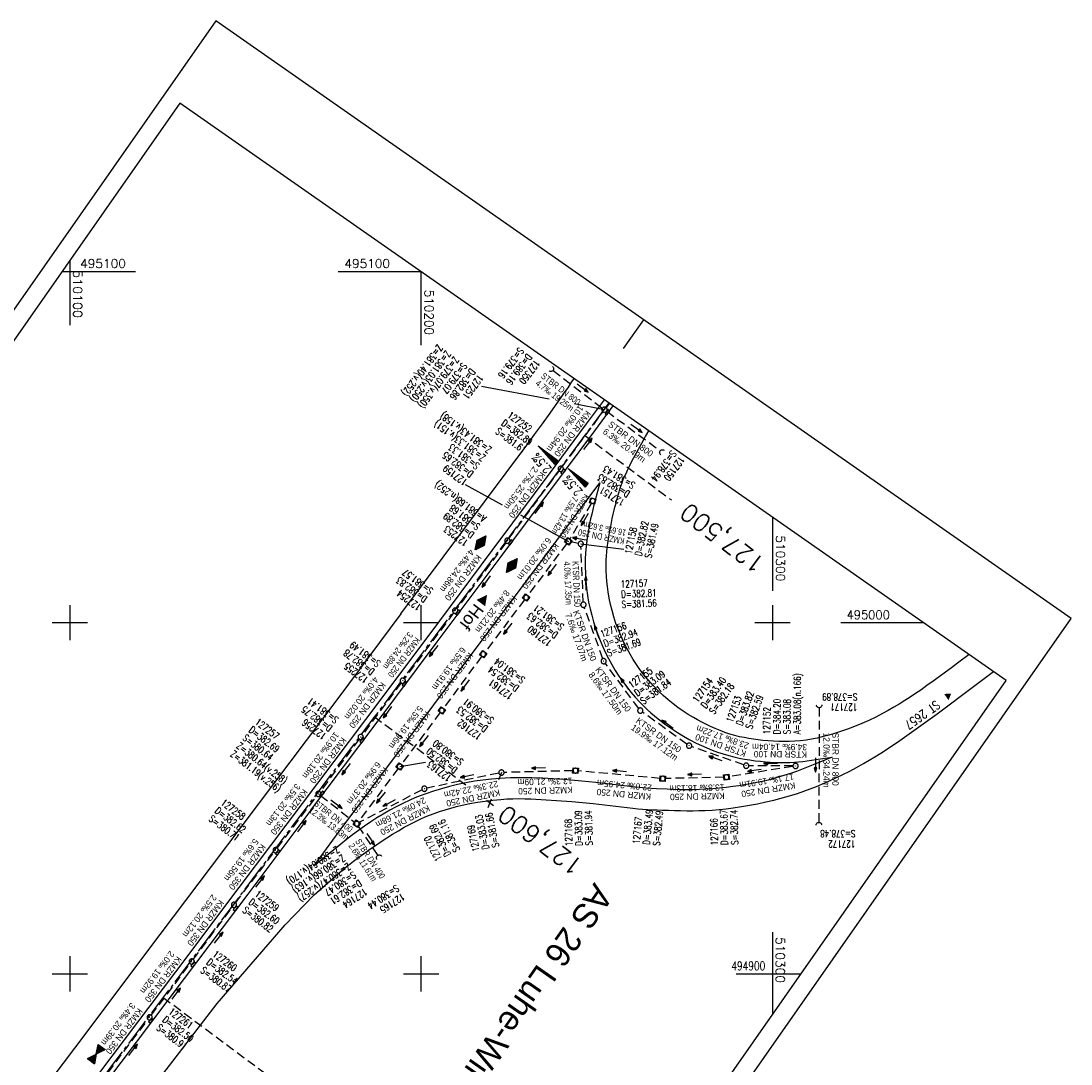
# Model space of a CAD drawing. Extents: x 509491 to 510385, y 494071 to 495171.
# Tile 9 of 9: x 510086 to 510385, y 494874 to 495171. Entities that reach past the tile are written whole.
import ezdxf
from ezdxf.enums import TextEntityAlignment as Align

# ---------------------------------------------------------------- set-up
doc = ezdxf.new("R2010")
doc.units = 0
doc.header["$LTSCALE"] = 10
doc.header["$MEASUREMENT"] = 0
for name, pattern in [('ACHSE', [5.5, 4, -0.5, 0.5, -0.5]), ('LT00', [0]), ('LT17', [0.15, 0.1, -0.05]), ('STRICHLINIE2', [0.375, 0.25, -0.125])]:
    doc.linetypes.add(name, pattern=pattern)
doc.layers.get('0').update_dxf_attribs({"linetype": 'LT00'})
for name, color, linetype in [('-BESCH', 7, 'STRICHLINIE2'), ('-BKAN001', 140, 'LT00'), ('-BSCH001', 5, 'LT00'), ('-Halt-Pfeil', 4, 'Continuous'), ('-RICHTUNG-NAME', 250, 'Continuous'), ('A-TEXT-KILOMETER', 30, 'LT17'), ('AS-BESCHRIFT', 152, 'Continuous'), ('AX-020', 250, 'ACHSE'), ('HTP_OST', 11, 'LT00'), ('HTP_WEST', 11, 'LT00'), ('ORTSNAMEN', 7, 'Continuous'), ('QUER_OST', 11, 'LT00'), ('QUER_WEST', 11, 'LT00'), ('RAHMEN', 250, 'Continuous'), ('V_AFBR_BAB', 250, 'LT00'), ('V_BFBR_BAB', 250, 'LT00'), ('V_KA_MULD', 182, 'LT00'), ('V_KA_PRUF', 182, 'LT00'), ('V_RASTER', 250, 'LT00'), ('V_SINKK', 182, 'LT00'), ('V_UK_DURCH', 182, 'LT00')]:
    doc.layers.add(name, color=color, linetype=linetype)
doc.styles.add('Arial', font='ARIAL.TTF')
doc.styles.add('Haltungsbeschriftung', font='ARIAL.TTF', dxfattribs={"width": 0.75})
doc.styles.add('Kilometrierung', font='romans.shx')
doc.styles.add('ROMANS', font='romans.shx', dxfattribs={"width": 0.8})
doc.styles.add('schachtbeschriftung', font='romans.shx', dxfattribs={"height": 2})
doc.styles.get("Standard").update_dxf_attribs({"font": 'romans.shx', "width": 0.8})
doc.styles.add('UNIR-O', font='unir_o.shx', dxfattribs={"height": 2.5})

# ---------------------------------------------------------------- blocks, each defined once
blk = doc.blocks.new('SYMB1107')
at = {"color": 0, "linetype": 'ByBlock'}
for points in [[(-0.2, 0), (-0.196157, 0.039018), (-0.184776, 0.076537), (-0.166294, 0.111114), (-0.141421, 0.141421), (-0.111114, 0.166294), (-0.076537, 0.184776), (-0.039018, 0.196157), (0, 0.2)], [(0, 0.2), (0.039018, 0.196157), (0.076537, 0.184776), (0.111114, 0.166294), (0.141421, 0.141421), (0.166294, 0.111114), (0.184776, 0.076537), (0.196157, 0.039018), (0.2, 0)]]:
    blk.add_lwpolyline(points, dxfattribs=at)
blk = doc.blocks.new('SYMB0003')
at = {"color": 0, "linetype": 'ByBlock'}
for p, q in [((-0.015712, 0), (0.010166, 0.012015)), ((0, -0.021257), (-0.015712, 0)), ((0.010166, 0.012015), (0, -0.021257))]:
    blk.add_line(p, q, dxfattribs=at)
for points in [[(-0.031395, 0.499013), (-0.093691, 0.491144), (-0.154509, 0.475528), (-0.21289, 0.452414), (-0.267913, 0.422164), (-0.318712, 0.385257), (-0.364484, 0.342274), (-0.404509, 0.293893), (-0.438154, 0.240877), (-0.464888, 0.184062), (-0.484292, 0.124345), (-0.496058, 0.062667), (-0.5, 0)], [(-0.5, 0), (-0.496058, -0.062667), (-0.484292, -0.124345), (-0.464888, -0.184062), (-0.438154, -0.240877), (-0.404509, -0.293893), (-0.364485, -0.342274), (-0.318712, -0.385257), (-0.267914, -0.422164), (-0.21289, -0.452414), (-0.154509, -0.475529), (-0.093691, -0.491144), (-0.031395, -0.499014), (0.031395, -0.499014)], [(0.5, 0), (0.496057, 0.062667), (0.484292, 0.124345), (0.464888, 0.184062), (0.438153, 0.240877), (0.404509, 0.293893), (0.364484, 0.342274), (0.318712, 0.385257), (0.267913, 0.422164), (0.21289, 0.452414), (0.154509, 0.475528), (0.093691, 0.491144), (0.031395, 0.499013), (-0.031395, 0.499013)], [(0.031395, -0.499014), (0.093691, -0.491144), (0.154509, -0.475529), (0.21289, -0.452414), (0.267914, -0.422164), (0.318712, -0.385257), (0.364485, -0.342274), (0.404509, -0.293893), (0.438154, -0.240877), (0.464889, -0.184062), (0.484292, -0.124345), (0.496058, -0.062667), (0.5, 0)]]:
    blk.add_lwpolyline(points, dxfattribs=at)
blk = doc.blocks.new('SYMB1210')
at = {"color": 0, "linetype": 'ByBlock'}
blk.add_line((0.018815, -0.179014), (0.055623, -0.17119), dxfattribs=at)
for points in [[(-0.2, -0.2), (-0.2, 0.2), (0.2, 0.2), (0.2, -0.2), (-0.2, -0.2)], [(0.018815, 0.179014), (-0.018815, 0.179014), (-0.055623, 0.17119), (-0.09, 0.155885), (-0.120444, 0.133766), (-0.145623, 0.105801), (-0.164438, 0.073213), (-0.176067, 0.037424), (-0.18, 0)], [(-0.18, 0), (-0.176067, -0.037424), (-0.164438, -0.073213), (-0.145623, -0.105801), (-0.120444, -0.133766), (-0.09, -0.155885), (-0.055623, -0.17119), (-0.018815, -0.179014), (0.018815, -0.179014)], [(0.18, 0), (0.176067, 0.037424), (0.164438, 0.073213), (0.145623, 0.105801), (0.120444, 0.133766), (0.09, 0.155885), (0.055623, 0.17119), (0.018815, 0.179014)], [(0.055623, -0.17119), (0.09, -0.155885), (0.120444, -0.133766), (0.145623, -0.105801), (0.164438, -0.073213), (0.176067, -0.037424), (0.18, 0)]]:
    blk.add_lwpolyline(points, dxfattribs=at)
blk = doc.blocks.new('SYMB0652')
at = {"color": 0, "linetype": 'ByBlock'}
blk.add_lwpolyline([(-0.15, -0.075), (0.15, -0.075), (0.15, 0.075), (-0.15, 0.075), (-0.15, -0.075)], dxfattribs=at)
blk = doc.blocks.new('SYMB0070')
at = {"color": 0, "linetype": 'ByBlock'}
for p, q in [((-0.5, 0), (0.2, 0)), ((0.5, 0), (0.2, 0.1)), ((0.2, 0.1), (0.2, 0)), ((0.468, 0), (0.21, 0.086)), ((0.21, 0.086), (0.21, -0.086)), ((0.21, -0.086), (0.468, 0)), ((0.22, -0.072), (0.437, 0)), ((0.23, -0.058), (0.405, 0)), ((0.24, -0.045), (0.374, 0)), ((0.342, 0), (0.25, 0.031)), ((0.25, 0.031), (0.25, -0.031)), ((0.25, -0.031), (0.342, 0)), ((0.26, -0.017), (0.31, 0)), ((0.27, -0.003), (0.279, 0))]:
    blk.add_line(p, q, dxfattribs=at)
for points in [[(0.2, 0), (0.2, -0.1), (0.5, 0)], [(0.437, 0), (0.22, 0.072), (0.22, -0.072)], [(0.405, 0), (0.23, 0.058), (0.23, -0.058)], [(0.374, 0), (0.24, 0.045), (0.24, -0.045)], [(0.31, 0), (0.26, 0.017), (0.26, -0.017)], [(0.279, 0), (0.27, 0.003), (0.27, -0.003)]]:
    blk.add_lwpolyline(points, dxfattribs=at)
blk = doc.blocks.new('SYMB0072')
at = {"color": 0, "linetype": 'ByBlock'}
for p, q in [((-0.5, -0.25), (-0.5, 0.25)), ((-0.5, 0.25), (0, 0)), ((-0.5, -0.25), (-0.5, 0.25)), ((0, 0), (-0.5, -0.25)), ((-0.48, -0.24), (-0.48, 0.24)), ((-0.46, -0.23), (-0.46, 0.23)), ((-0.44, -0.22), (-0.44, 0.22)), ((-0.42, -0.21), (-0.42, 0.21)), ((-0.4, -0.2), (-0.4, 0.2)), ((-0.38, -0.19), (-0.38, 0.19)), ((-0.36, -0.18), (-0.36, 0.18)), ((-0.34, -0.17), (-0.34, 0.17)), ((-0.32, -0.16), (-0.32, 0.16)), ((-0.3, -0.15), (-0.3, 0.15)), ((-0.28, -0.14), (-0.28, 0.14)), ((-0.26, -0.13), (-0.26, 0.13)), ((-0.24, -0.12), (-0.24, 0.12)), ((-0.22, -0.11), (-0.22, 0.11)), ((-0.2, -0.1), (-0.2, 0.1)), ((-0.18, -0.09), (-0.18, 0.09)), ((-0.16, -0.08), (-0.16, 0.08)), ((-0.14, -0.07), (-0.14, 0.07)), ((-0.12, -0.06), (-0.12, 0.06)), ((-0.1, -0.05), (-0.1, 0.05)), ((-0.08, -0.04), (-0.08, 0.04)), ((-0.06, -0.03), (-0.06, 0.03)), ((-0.04, -0.02), (-0.04, 0.02)), ((-0.02, -0.01), (-0.02, 0.01)), ((0.02, -0.01), (0.02, 0.01)), ((0.04, -0.02), (0.04, 0.02)), ((0.06, -0.03), (0.06, 0.03)), ((0.08, -0.04), (0.08, 0.04)), ((0.1, -0.05), (0.1, 0.05)), ((0.12, -0.06), (0.12, 0.06)), ((0.14, -0.07), (0.14, 0.07)), ((0.16, -0.08), (0.16, 0.08)), ((0.18, -0.09), (0.18, 0.09)), ((0.2, -0.1), (0.2, 0.1)), ((0.22, -0.11), (0.22, 0.11)), ((0.24, -0.12), (0.24, 0.12)), ((0.26, -0.13), (0.26, 0.13)), ((0.28, -0.14), (0.28, 0.14)), ((0.3, -0.15), (0.3, 0.15)), ((0.32, -0.16), (0.32, 0.16)), ((0.34, -0.17), (0.34, 0.17)), ((0.36, -0.18), (0.36, 0.18)), ((0.38, -0.19), (0.38, 0.19)), ((0.4, -0.2), (0.4, 0.2)), ((0.42, -0.21), (0.42, 0.21)), ((0.44, -0.22), (0.44, 0.22)), ((0.46, -0.23), (0.46, 0.23)), ((0.48, -0.24), (0.48, 0.24)), ((0.5, -0.25), (0.5, 0.25))]:
    blk.add_line(p, q, dxfattribs=at)
blk.add_lwpolyline([(0, 0), (0.5, 0.25), (0.5, -0.25), (0, 0)], dxfattribs=at)
blk = doc.blocks.new('SYMB0071')
at = {"color": 0, "linetype": 'ByBlock'}
for p, q in [((-0.5, 0), (0, 0.25)), ((0, -0.25), (-0.5, 0)), ((-0.5, 0), (-0.5, 0)), ((-0.48, -0.01), (-0.48, 0.01)), ((-0.46, -0.02), (-0.46, 0.02)), ((-0.44, -0.03), (-0.44, 0.03)), ((-0.42, -0.04), (-0.42, 0.04)), ((-0.4, -0.05), (-0.4, 0.05)), ((-0.38, -0.06), (-0.38, 0.06)), ((-0.36, -0.07), (-0.36, 0.07)), ((-0.34, -0.08), (-0.34, 0.08)), ((-0.32, -0.09), (-0.32, 0.09)), ((-0.3, -0.1), (-0.3, 0.1)), ((-0.28, -0.11), (-0.28, 0.11)), ((-0.26, -0.12), (-0.26, 0.12)), ((-0.24, -0.13), (-0.24, 0.13)), ((-0.22, -0.14), (-0.22, 0.14)), ((-0.2, -0.15), (-0.2, 0.15)), ((-0.18, -0.16), (-0.18, 0.16)), ((-0.16, -0.17), (-0.16, 0.17)), ((-0.14, -0.18), (-0.14, 0.18)), ((-0.12, -0.19), (-0.12, 0.19)), ((-0.1, -0.2), (-0.1, 0.2)), ((-0.08, -0.21), (-0.08, 0.21)), ((-0.06, -0.22), (-0.06, 0.22)), ((-0.04, -0.23), (-0.04, 0.23)), ((-0.02, -0.24), (-0.02, 0.24)), ((0, 0.25), (0.5, 0)), ((0, -0.25), (0, 0.25)), ((0.5, 0), (0, -0.25)), ((0.02, -0.24), (0.02, 0.24)), ((0.04, -0.23), (0.04, 0.23)), ((0.06, -0.22), (0.06, 0.22)), ((0.08, -0.21), (0.08, 0.21)), ((0.1, -0.2), (0.1, 0.2)), ((0.12, -0.19), (0.12, 0.19)), ((0.14, -0.18), (0.14, 0.18)), ((0.16, -0.17), (0.16, 0.17)), ((0.18, -0.16), (0.18, 0.16)), ((0.2, -0.15), (0.2, 0.15)), ((0.22, -0.14), (0.22, 0.14)), ((0.24, -0.13), (0.24, 0.13)), ((0.26, -0.12), (0.26, 0.12)), ((0.28, -0.11), (0.28, 0.11)), ((0.3, -0.1), (0.3, 0.1)), ((0.32, -0.09), (0.32, 0.09)), ((0.34, -0.08), (0.34, 0.08)), ((0.36, -0.07), (0.36, 0.07)), ((0.38, -0.06), (0.38, 0.06)), ((0.4, -0.05), (0.4, 0.05)), ((0.42, -0.04), (0.42, 0.04)), ((0.44, -0.03), (0.44, 0.03)), ((0.46, -0.02), (0.46, 0.02)), ((0.48, -0.01), (0.48, 0.01))]:
    blk.add_line(p, q, dxfattribs=at)

msp = doc.modelspace()

# ---------------------------------------------------------------- linework, layer by layer
at = {"layer": '-BESCH'}
for p, q in [((510237.54, 495071.83), (510251.61, 495061.09)), ((510253.59, 495062.49), (510252.66, 495061.24)), ((510240.17, 495044.42), (510251.76, 495060.04)), ((510252.81, 495060.19), (510268.05, 495048.94)), ((510224.99, 495023.94), (510239.28, 495043.22)), ((510248.42, 495033.97), (510242.29, 495023.82)), ((510224.1, 495022.73), (510210.14, 495004)), ((510241.44, 495022.56), (510230.36, 495007.75)), ((510244.71, 495022.59), (510242.72, 495023)), ((510246.16, 495005.85), (510245.47, 495021.69)), ((510229.45, 495006.53), (510218.14, 494991.65)), ((510209.24, 495002.8), (510195.23, 494984.07)), ((510251.7, 494989.74), (510246.44, 495004.4)), ((510217.23, 494990.43), (510206.34, 494975.62)), ((510261.92, 494975.57), (510252.4, 494988.43)), ((510194.33, 494982.87), (510183.24, 494968.04)), ((510313.27, 494975.79), (510313.21, 494943.1)), ((510205.43, 494974.4), (510194.36, 494959.65)), ((510275.66, 494965.41), (510262.98, 494974.53)), ((510182.35, 494966.84), (510171.2, 494951.85)), ((510291.81, 494959.52), (510276.98, 494964.72)), ((510193.45, 494958.44), (510182.12, 494943.36)), ((510243.18, 494957.85), (510223.61, 494957.34)), ((510268.03, 494955.67), (510244.7, 494957.8)), ((510305.82, 494959.07), (510287.66, 494956.13)), ((510305.81, 494959.2), (510293.27, 494959.27)), ((510222.12, 494957.17), (510201.65, 494952.88)), ((510286.14, 494955.99), (510269.54, 494955.62)), ((510200.25, 494952.38), (510182.43, 494943.15)), ((510159.04, 494935.81), (510170.3, 494950.65)), ((510171.35, 494950.79), (510181.07, 494943.22)), ((510182.12, 494942.07), (510187.66, 494933.7)), ((510147.2, 494920.24), (510158.13, 494934.62)), ((510135.16, 494904.12), (510146.29, 494919.04)), ((510123.18, 494888.21), (510134.26, 494902.92)), ((510110.91, 494871.92), (510122.28, 494887.01))]:
    msp.add_line(p, q, dxfattribs=at)
at = {"layer": '-BSCH001'}
for p, q in [((510236.41, 495063.62), (510217.21, 495067.25)), ((510252.21, 495060.64), (510243.59, 495062.27)), ((510212.57, 495039.33), (510223.1, 495033.52)), ((510228.25, 495030.69), (510241.9, 495023.16)), ((510245.44, 495022.44), (510257.71, 495020.91)), ((510193.9, 494959.04), (510201.28, 494960.29)), ((510222.86, 494957.32), (510222.06, 494955.27)), ((510219.89, 494949.72), (510218.95, 494947.32))]:
    msp.add_line(p, q, dxfattribs=at)
at = {"layer": 'A-TEXT-KILOMETER', "ltscale": 2.5}
for p, q in [((510246.55, 495053.32), (510271.23, 495034.94)), ((510186.7, 494973.2), (510212.85, 494953.73)), ((510218.6, 494949.45), (510221.01, 494947.66)), ((510126.58, 494893.29), (510158.67, 494869.4))]:
    msp.add_line(p, q, dxfattribs=at)
at = {"layer": 'AX-020', "ltscale": 0.2, "flags": 128}
msp.add_lwpolyline([(510253.44, 495062.59), (510251.34, 495059.76), (510242.1, 495047.33), (510232.85, 495034.9), (510223.59, 495022.48), (510214.32, 495010.07), (510205.04, 494997.66), (510195.75, 494985.26), (510186.46, 494972.87), (510177.16, 494960.48), (510167.85, 494948.09), (510158.54, 494935.71), (510149.22, 494923.33), (510139.9, 494910.96), (510130.58, 494898.59), (510121.25, 494886.22), (510111.92, 494873.85), (510093.26, 494849.12), (510080.64, 494832.41), (510059.08, 494803.86), (510048.31, 494789.58), (510037.53, 494775.3), (510026.76, 494761.01), (510016, 494746.73), (510005.24, 494732.44), (509994.49, 494718.14), (509983.74, 494703.84), (509973, 494689.53), (509962.27, 494675.22), (509951.56, 494660.9), (509940.85, 494646.57), (509930.15, 494632.23), (509919.47, 494617.88), (509908.8, 494603.52), (509898.14, 494589.15), (509887.5, 494574.77), (509876.88, 494560.38), (509866.27, 494545.97), (509855.69, 494531.56), (509845.12, 494517.12), (509834.57, 494502.68), (509824.04, 494488.21), (509813.53, 494473.73), (509803.05, 494459.24), (509792.59, 494444.73), (509782.16, 494430.2), (509771.75, 494415.65), (509761.37, 494401.08), (509751.01, 494386.49), (509740.69, 494371.89), (509730.39, 494357.26), (509720.13, 494342.61), (509709.89, 494327.94), (509703.36, 494318.53)], dxfattribs=at)
at = {"layer": 'QUER_OST'}
for p, q in [((510241.93, 495043.89), (510241.93, 495043.88)), ((510242.13, 495043.65), (510242.17, 495043.71)), ((510242.41, 495043.53), (510242.34, 495043.42)), ((510242.54, 495043.2), (510242.65, 495043.35)), ((510242.9, 495043.17), (510242.75, 495042.97)), ((510242.95, 495042.74), (510243.14, 495042.99)), ((510243.38, 495042.81), (510243.16, 495042.51)), ((510243.36, 495042.29), (510243.62, 495042.63)), ((510243.86, 495042.45), (510243.57, 495042.06)), ((510243.77, 495041.83), (510244.1, 495042.27)), ((510244.34, 495042.1), (510243.98, 495041.61)), ((510244.18, 495041.38), (510244.58, 495041.92)), ((510244.82, 495041.74), (510244.39, 495041.15)), ((510244.59, 495040.92), (510245.06, 495041.56)), ((510245.3, 495041.38), (510244.8, 495040.7)), ((510245, 495040.47), (510245.54, 495041.2)), ((510245.78, 495041.02), (510245.21, 495040.24)), ((510245.41, 495040.02), (510246.03, 495040.84)), ((510246.27, 495040.66), (510245.62, 495039.79)), ((510245.82, 495039.56), (510246.51, 495040.49)), ((510246.75, 495040.31), (510246.03, 495039.34)), ((510246.23, 495039.11), (510246.99, 495040.13)), ((510247.23, 495039.95), (510246.44, 495038.88)), ((510246.64, 495038.65), (510247.47, 495039.77))]:
    msp.add_line(p, q, dxfattribs=at)
msp.add_lwpolyline([(510246.68, 495038.62), (510241.89, 495043.92), (510247.51, 495039.74), (510246.68, 495038.62)], dxfattribs=at)
at = {"layer": 'QUER_WEST'}
for p, q in [((510233.31, 495050.29), (510233.31, 495050.29)), ((510233.51, 495050.06), (510233.55, 495050.11)), ((510233.79, 495049.94), (510233.72, 495049.83)), ((510233.92, 495049.6), (510234.03, 495049.76)), ((510234.27, 495049.58), (510234.13, 495049.38)), ((510234.33, 495049.15), (510234.52, 495049.4)), ((510234.76, 495049.22), (510234.54, 495048.92)), ((510234.74, 495048.7), (510235, 495049.04)), ((510235.24, 495048.86), (510234.95, 495048.47)), ((510235.15, 495048.24), (510235.48, 495048.68)), ((510235.72, 495048.5), (510235.36, 495048.01)), ((510235.56, 495047.79), (510235.96, 495048.32)), ((510236.2, 495048.15), (510235.77, 495047.56)), ((510235.97, 495047.33), (510236.44, 495047.97)), ((510236.68, 495047.79), (510236.18, 495047.11)), ((510236.38, 495046.88), (510236.92, 495047.61)), ((510237.16, 495047.43), (510236.59, 495046.65)), ((510236.79, 495046.42), (510237.41, 495047.25)), ((510237.65, 495047.07), (510237, 495046.2)), ((510237.2, 495045.97), (510237.89, 495046.89)), ((510238.13, 495046.71), (510237.41, 495045.74)), ((510237.61, 495045.52), (510238.37, 495046.54)), ((510238.61, 495046.36), (510237.82, 495045.29)), ((510238.02, 495045.06), (510238.85, 495046.18))]:
    msp.add_line(p, q, dxfattribs=at)
msp.add_lwpolyline([(510238.05, 495045.02), (510233.27, 495050.32), (510238.89, 495046.15), (510238.05, 495045.02)], dxfattribs=at)
at = {"layer": 'RAHMEN'}
msp.add_line((510263.25, 495086.24), (510257.52, 495078.04), dxfattribs=at)
for points in [[(510141.55, 495171.32), (509491.22, 494241.11), (509734.64, 494070.93), (510384.96, 495001.15), (510141.55, 495171.32)], [(510131.32, 495147.97), (509601.32, 494389.86), (509836.54, 494225.42), (510366.54, 494983.53), (510131.32, 495147.97)]]:
    msp.add_lwpolyline(points, dxfattribs=at)
at = {"layer": 'V_AFBR_BAB'}
for points in [[(510355.93, 494990.94), (510352.65, 494988.48), (510350.93, 494987.18), (510349.2, 494985.89), (510347.47, 494984.6), (510345.72, 494983.33), (510343.97, 494982.07), (510342.2, 494980.83), (510340.7, 494979.81), (510339.18, 494978.8), (510337.65, 494977.81), (510336.1, 494976.84), (510334.54, 494975.91), (510332.95, 494975.01), (510331.35, 494974.14), (510329.39, 494973.14), (510327.41, 494972.19), (510325.4, 494971.3), (510323.36, 494970.46), (510321.31, 494969.67), (510319.9, 494969.17), (510318.48, 494968.69), (510317.06, 494968.25), (510315.62, 494967.84), (510314.18, 494967.46), (510312.72, 494967.13), (510311.15, 494966.82), (510309.57, 494966.57), (510307.97, 494966.37), (510306.38, 494966.23), (510304.78, 494966.15), (510303.27, 494966.13), (510301.77, 494966.15), (510300.26, 494966.22), (510298.75, 494966.33), (510297.25, 494966.47), (510295.91, 494966.63), (510294.57, 494966.8), (510293.23, 494967.01), (510291.91, 494967.26), (510290.59, 494967.54), (510289.28, 494967.87), (510287.87, 494968.29), (510286.47, 494968.76), (510285.09, 494969.28), (510283.73, 494969.84), (510282.38, 494970.44), (510281.05, 494971.07), (510279.85, 494971.68), (510278.66, 494972.32), (510277.49, 494972.98), (510276, 494973.88), (510274.53, 494974.84), (510273.1, 494975.84), (510271.71, 494976.89), (510270.35, 494977.99), (510268.93, 494979.23), (510267.56, 494980.52), (510266.14, 494981.97), (510264.79, 494983.47), (510263.5, 494985.04), (510262.28, 494986.66), (510261.28, 494988.09), (510260.34, 494989.55), (510259.45, 494991.05), (510258.61, 494992.58), (510257.72, 494994.34), (510256.89, 494996.13), (510256.13, 494997.95), (510255.45, 494999.8), (510254.84, 495001.67), (510254.35, 495003.42), (510253.93, 495005.19), (510253.56, 495006.97), (510253.25, 495008.77), (510253.04, 495010.26), (510252.86, 495011.77), (510252.73, 495013.27), (510252.65, 495014.78), (510252.63, 495016.28), (510252.67, 495017.79), (510252.74, 495018.99), (510252.85, 495020.2), (510252.99, 495021.4), (510253.16, 495022.59), (510253.34, 495023.79), (510253.54, 495024.99), (510253.74, 495026.18), (510253.95, 495027.36), (510254.16, 495028.53), (510254.39, 495029.7), (510254.64, 495030.86), (510254.91, 495032.02), (510255.14, 495032.91), (510255.39, 495033.79), (510255.64, 495034.68), (510255.87, 495035.53), (510256.1, 495036.37), (510256.34, 495037.22), (510256.59, 495038.06), (510256.86, 495038.9), (510257.18, 495039.81), (510257.54, 495040.72), (510257.92, 495041.61), (510258.31, 495042.5), (510258.72, 495043.38), (510259.4, 495044.78), (510260.1, 495046.17), (510260.82, 495047.54), (510262.31, 495050.28), (510263.85, 495052.98), (510264.84, 495054.62)], [(510185.65, 494943.25), (510183.9, 494942.05), (510182.17, 494940.82), (510180.46, 494939.55), (510178.78, 494938.26), (510177.12, 494936.94), (510169.42, 494930.68), (510176.69, 494940.54), (510194.67, 494964.68), (510212.56, 494988.57), (510230.57, 495012.59), (510250.82, 495039.79), (510249.53, 495034.85), (510249.19, 495033.53), (510248.86, 495032.22), (510248.55, 495030.91), (510248.24, 495029.59), (510247.96, 495028.27), (510247.7, 495026.94), (510247.41, 495025.19), (510247.16, 495023.43), (510246.96, 495021.67), (510246.82, 495019.9), (510246.73, 495018.12), (510246.7, 495016.04), (510246.74, 495013.96), (510246.87, 495011.89), (510247.07, 495009.82), (510247.35, 495007.76), (510247.68, 495005.86), (510248.08, 495003.97), (510248.54, 495002.1)], [(510248.54, 495002.1), (510249.07, 495000.24), (510249.64, 494998.44), (510250.26, 494996.66), (510250.94, 494994.89), (510251.68, 494993.16), (510252.48, 494991.44), (510253.33, 494989.76), (510254.27, 494988.07), (510255.26, 494986.42), (510256.31, 494984.79), (510257.42, 494983.21), (510258.53, 494981.71), (510259.7, 494980.24), (510260.92, 494978.82), (510262.18, 494977.44), (510263.5, 494976.12), (510264.44, 494975.23), (510265.4, 494974.36), (510266.39, 494973.52), (510267.96, 494972.25), (510269.58, 494971.02), (510271.24, 494969.86), (510272.94, 494968.74), (510274.67, 494967.69), (510276.47, 494966.67), (510278.31, 494965.71), (510279.8, 494965), (510281.31, 494964.33), (510282.84, 494963.71), (510284.39, 494963.14), (510285.96, 494962.62), (510287.54, 494962.16), (510289.03, 494961.78), (510290.52, 494961.45), (510292.02, 494961.16), (510293.53, 494960.91), (510295.05, 494960.7), (510296.57, 494960.52), (510297.97, 494960.38), (510299.37, 494960.27), (510300.77, 494960.2), (510302.18, 494960.16), (510303.58, 494960.15), (510304.98, 494960.2), (510306.22, 494960.27), (510307.45, 494960.38), (510308.68, 494960.51), (510309.91, 494960.66), (510311.15, 494960.83), (510312.38, 494961), (510316.99, 494961.69), (510312.51, 494959.87), (510311.09, 494959.3), (510309.67, 494958.74), (510308.25, 494958.2), (510306.82, 494957.67), (510305.38, 494957.16), (510303.21, 494956.44), (510301.02, 494955.79), (510298.81, 494955.2), (510297.14, 494954.81), (510295.46, 494954.45), (510293.78, 494954.12), (510292.08, 494953.83), (510290.39, 494953.56), (510288.68, 494953.32), (510286.79, 494953.08), (510284.88, 494952.88), (510282.98, 494952.71), (510281.07, 494952.58), (510279.23, 494952.5), (510277.38, 494952.45), (510275.53, 494952.44), (510273.68, 494952.45), (510271.84, 494952.5), (510269.99, 494952.56), (510267, 494952.72), (510264.02, 494952.92), (510261.04, 494953.18), (510259.42, 494953.35), (510257.8, 494953.52), (510256.18, 494953.71), (510254.57, 494953.9), (510252.95, 494954.1), (510251.33, 494954.29), (510249.71, 494954.48), (510247.7, 494954.7), (510245.69, 494954.9), (510243.68, 494955.09), (510240.64, 494955.33), (510237.59, 494955.53), (510234.55, 494955.68), (510231.5, 494955.78), (510229.99, 494955.81), (510228.48, 494955.83), (510226.97, 494955.82), (510225.47, 494955.79), (510223.96, 494955.74), (510222.46, 494955.66), (510220.02, 494955.46), (510217.58, 494955.18), (510215.16, 494954.83), (510212.75, 494954.39), (510210.35, 494953.89), (510208.06, 494953.34), (510205.78, 494952.72), (510203.53, 494952.03), (510201.3, 494951.27), (510199.77, 494950.7), (510198.25, 494950.09), (510196.74, 494949.44), (510194.82, 494948.54), (510192.94, 494947.59), (510191.07, 494946.58), (510189.24, 494945.52), (510187.43, 494944.4), (510185.65, 494943.25)], [(510178.89, 494930.67), (510179.81, 494931.36), (510180.74, 494932.06), (510182.29, 494933.21), (510183.85, 494934.35), (510185.43, 494935.48), (510187.01, 494936.59), (510188.62, 494937.68), (510190.24, 494938.74), (510191.87, 494939.78), (510193.53, 494940.77), (510195.2, 494941.73), (510196.9, 494942.65), (510198.63, 494943.52), (510199.87, 494944.11), (510201.13, 494944.67), (510202.4, 494945.2), (510203.68, 494945.7), (510205.25, 494946.25), (510206.83, 494946.75), (510208.43, 494947.21), (510210.04, 494947.63), (510211.66, 494948.01), (510213.84, 494948.47), (510216.03, 494948.87), (510218.23, 494949.21), (510220.45, 494949.48), (510222.66, 494949.69), (510224.37, 494949.81), (510226.08, 494949.88), (510227.8, 494949.9), (510229.51, 494949.88), (510231.22, 494949.8), (510242.91, 494949.11), (510248.98, 494948.5), (510260.28, 494947.18), (510261.67, 494947.04), (510263.05, 494946.92), (510264.44, 494946.83), (510265.83, 494946.75), (510267.22, 494946.69), (510268.61, 494946.63), (510270.36, 494946.57), (510272.1, 494946.52), (510273.84, 494946.48), (510275.58, 494946.46), (510277.32, 494946.46), (510279.06, 494946.49), (510280.8, 494946.55), (510282.82, 494946.66), (510284.83, 494946.82), (510286.84, 494947.03), (510288.84, 494947.27), (510291.16, 494947.62), (510293.48, 494948.01), (510295.78, 494948.46), (510298.08, 494948.95), (510300.36, 494949.49), (510302.07, 494949.92), (510303.77, 494950.38), (510305.46, 494950.87), (510307.13, 494951.39), (510308.94, 494952), (510310.73, 494952.66), (510312.5, 494953.36), (510314.27, 494954.09), (510316.01, 494954.86), (510318.02, 494955.79), (510320.01, 494956.76), (510321.98, 494957.76), (510323.93, 494958.8), (510325.86, 494959.88), (510327.52, 494960.83), (510329.17, 494961.81), (510330.8, 494962.82), (510332.42, 494963.86), (510334.01, 494964.92), (510335.58, 494966.02), (510346.83, 494974.05), (510357.19, 494981.79), (510362.88, 494986.08)]]:
    msp.add_lwpolyline(points, dxfattribs=at)
at = {"layer": 'V_BFBR_BAB'}
for points in [[(510194.26, 495002.51), (510212.14, 495026.51), (510230.06, 495050.54), (510232.31, 495053.57), (510234.53, 495056.61), (510236.74, 495059.66), (510238.92, 495062.74), (510239.89, 495064.12), (510240.85, 495065.5), (510241.8, 495066.89), (510242.72, 495068.26), (510243.55, 495069.51)], [(510024.71, 494760.77), (510039.88, 494780.88), (510057.84, 494804.7), (510075.98, 494828.72), (510094, 494852.63), (510112.07, 494876.58), (510130.14, 494900.56), (510148.23, 494924.58), (510166.27, 494948.52), (510184.26, 494972.47), (510202.24, 494996.46), (510220.26, 495020.59), (510238.12, 495044.56), (510247.1, 495056.63), (510252.19, 495063.47)], [(510168.65, 494946.64), (510186.63, 494970.56), (510204.54, 494994.54), (510222.5, 495018.5), (510240.52, 495042.7), (510249.42, 495054.62), (510254.69, 495061.72)], [(510194.26, 495002.51), (510176.25, 494978.44), (510158.26, 494954.51), (510140.27, 494930.54), (510122.15, 494906.55), (510104.25, 494882.76), (510086.08, 494858.64), (510068, 494834.67), (510049.95, 494810.76), (510031.96, 494786.92), (510016.86, 494766.87), (510001.79, 494746.91), (509986.71, 494726.84), (509968.71, 494702.89), (509950.77, 494678.98)], [(510168.65, 494946.64), (510150.63, 494922.69), (510132.57, 494898.73), (510114.52, 494874.81), (510096.54, 494850.93), (510078.31, 494826.83), (510060.28, 494802.92), (510042.26, 494778.97), (510027.16, 494758.94), (510027.15, 494758.94), (510026.86, 494758.6)], [(510087.43, 494819.84), (510087.43, 494819.84), (510105.49, 494843.82), (510123.6, 494867.78), (510141.96, 494891.57), (510161.32, 494914.01), (510169.54, 494922.51), (510178.89, 494930.67)]]:
    msp.add_lwpolyline(points, dxfattribs=at)
at = {"layer": 'V_RASTER'}
for p, q in [((510100, 495103.17), (510100, 495084.67)), ((510097.79, 495100), (510118.73, 495100)), ((510176.43, 495100), (510199.93, 495100)), ((510200, 495079.01), (510200, 495099.95)), ((510300, 495030.04), (510300, 495009.1)), ((510100, 495005), (510100, 494995)), ((510200, 494995), (510200, 495005)), ((510300, 495005), (510300, 494995)), ((510300, 495005), (510300, 494995)), ((510105, 495000), (510095, 495000)), ((510205, 495000), (510195, 495000)), ((510305, 495000), (510295, 495000)), ((510342.97, 495000), (510319.47, 495000)), ((510300, 494911.86), (510300, 494888.35)), ((510100, 494905), (510100, 494895)), ((510200, 494895), (510200, 494905)), ((510095, 494900), (510105, 494900)), ((510195, 494900), (510205, 494900)), ((510289.65, 494900), (510308.15, 494900))]:
    msp.add_line(p, q, dxfattribs=at)

# ---------------------------------------------------------------- block references
at = {"layer": '-Halt-Pfeil', "yscale": 4.000000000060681, "zscale": 4}
for p, xscale, rotation in [((510245.98, 495066.84), 4.000000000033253, 322.6495824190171), ((510261.32, 495055.35), 3.999999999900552, 323.5417724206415), ((510247.5, 495050.89), 3.999999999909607, 53.42631241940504), ((510233.63, 495032.66), 4.000000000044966, 53.46138242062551), ((510246.54, 495029.33), 3.999999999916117, 238.8744424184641), ((510245.03, 495023.85), 3.99999999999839, 168.3822524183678), ((510237.25, 495015.06), 4.000000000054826, 233.1990124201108), ((510218.47, 495011.7), 3.999999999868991, 233.2968824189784), ((510246.93, 495011.29), 3.999999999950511, 92.46817241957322), ((510224.61, 494998.28), 3.999999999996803, 232.775512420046), ((510250.01, 494997.41), 3.999999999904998, 109.7370724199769), ((510203.51, 494991.94), 4.000000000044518, 233.2025024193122), ((510257.96, 494982.6), 4.000000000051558, 126.5154924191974), ((510212.53, 494982.15), 3.999999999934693, 233.6712224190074), ((510190.41, 494974.49), 3.99999999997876, 233.219982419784), ((510270.15, 494971.07), 4.000000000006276, 144.2728624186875), ((510200.76, 494966.31), 4.000000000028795, 233.101032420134), ((510283.78, 494961.31), 4.000000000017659, 160.6825824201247), ((510299.47, 494959.91), 3.999999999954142, 179.6615124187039), ((510312.24, 494959.47), 4.000000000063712, 269.9079024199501), ((510178.59, 494958.32), 4.000000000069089, 233.3703924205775), ((510233.37, 494958.6), 3.999999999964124, 181.4868824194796), ((510256.45, 494957.73), 4.000000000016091, 174.7758224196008), ((510294.82, 494957.9), 4.000000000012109, 189.1915524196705), ((510213.07, 494956.3), 3.999999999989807, 191.8402424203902), ((510277.82, 494956.8), 3.999999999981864, 181.3015124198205), ((510188.5, 494950.21), 4.000000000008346, 231.4149534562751), ((510175.92, 494948.36), 3.999999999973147, 322.099832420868), ((510190.83, 494948.63), 4.000000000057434, 207.3745624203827), ((510166.1, 494942.08), 3.99999999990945, 52.80347241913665), ((510185.67, 494938.31), 3.999999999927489, 303.4817324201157), ((510154.18, 494926.28), 3.999999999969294, 52.73358241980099), ((510142.42, 494910.3), 4.00000000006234, 53.2619224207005), ((510130.3, 494894.36), 3.999999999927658, 53.03801241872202), ((510118.05, 494878.35), 4.000000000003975, 52.98546241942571)]:
    msp.add_blockref('SYMB0070', p, dxfattribs=dict(at, xscale=xscale, rotation=rotation))
at = {"layer": 'HTP_OST', "xscale": 5.000000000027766, "yscale": 4.999999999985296, "zscale": 5, "rotation": 233.2584324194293}
msp.add_blockref('SYMB0071', (510225.81, 495016.27), dxfattribs=at)
at = {"layer": 'HTP_WEST', "yscale": 4.999999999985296, "zscale": 5}
for name, p, xscale, rotation in [('SYMB0071', (510216.91, 495022.73), 5.000000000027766, 233.2584324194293), ('SYMB0072', (510107.54, 494877.18), 4.999999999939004, 232.9644824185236)]:
    msp.add_blockref(name, p, dxfattribs=dict(at, xscale=xscale, rotation=rotation))
at = {"layer": 'V_KA_MULD', "yscale": 3.799999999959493, "zscale": 3.8}
for p, xscale, rotation in [((510248.83, 495034.65), 3.799999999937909, 255.6750574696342), ((510241.9, 495023.16), 3.799999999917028, 53.45298002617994), ((510229.91, 495007.14), 3.800000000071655, 233.7558780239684), ((510217.68, 494991.04), 3.799999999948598, 233.1111914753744), ((510205.89, 494975), 3.800000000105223, 52.95309198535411), ((510193.9, 494959.04), 3.799999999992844, 235.0422224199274), ((510243.94, 494957.87), 3.800000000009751, 265.3988815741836), ((510268.78, 494955.6), 3.80000000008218, 267.0969786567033), ((510286.91, 494956.01), 3.800000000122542, 277.1476301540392), ((510181.67, 494942.76), 3.799999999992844, 235.0422224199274)]:
    msp.add_blockref('SYMB1210', p, dxfattribs=dict(at, xscale=xscale, rotation=rotation))
at = {"layer": 'V_KA_PRUF', "xscale": 1.500000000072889, "yscale": 1.499999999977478, "zscale": 1.5, "rotation": 235.0422224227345}
for p in [(510252.21, 495060.64), (510239.73, 495043.82), (510224.55, 495023.34), (510245.44, 495022.44), (510246.19, 495005.1), (510209.69, 495003.4), (510251.95, 494989.04), (510194.78, 494983.47), (510262.37, 494974.97), (510182.8, 494967.44), (510276.27, 494964.97), (510292.52, 494959.27), (510222.86, 494957.32), (510306.56, 494959.19), (510170.76, 494951.25), (510200.92, 494952.72), (510158.59, 494935.21), (510146.74, 494919.65), (510134.71, 494903.52), (510122.73, 494887.61)]:
    msp.add_blockref('SYMB0003', p, dxfattribs=at)
at = {"layer": 'V_SINKK', "yscale": 4.499999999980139, "zscale": 4.5}
for p, xscale, rotation in [((510253.02, 495059.92), 4.500000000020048, 233.7924534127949), ((510240.41, 495043.03), 4.499999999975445, 53.35143492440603), ((510225.45, 495022.88), 4.499999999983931, 53.43440531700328), ((510210.49, 495002.9), 4.500000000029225, 53.51771460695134), ((510195.27, 494982.58), 4.500000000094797, 53.3701752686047), ((510183.22, 494966.53), 4.499999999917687, 53.39336500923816), ((510171.79, 494951.3), 4.500000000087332, 233.3207908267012), ((510159.24, 494934.58), 4.499999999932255, 53.10702583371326), ((510147.2, 494918.63), 4.500000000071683, 53.23418218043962), ((510135.17, 494902.65), 4.500000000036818, 53.41526203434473), ((510123.1, 494886.66), 4.49999999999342, 52.93534298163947)]:
    msp.add_blockref('SYMB0652', p, dxfattribs=dict(at, xscale=xscale, rotation=rotation))
at = {"layer": 'V_UK_DURCH', "yscale": 4.000000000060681, "zscale": 4}
for p, xscale, rotation in [((510236.9, 495072.32), 3.999999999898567, 235.0422224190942), ((510268.69, 495048.46), 4.000000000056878, 56.06229132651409), ((510313.27, 494976.59), 3.999999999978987, 183.8665335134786), ((510313.21, 494942.35), 3.999999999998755, 2.934750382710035), ((510188.07, 494933.07), 4.000000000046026, 36.27267962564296)]:
    msp.add_blockref('SYMB1107', p, dxfattribs=dict(at, xscale=xscale, rotation=rotation))

# ---------------------------------------------------------------- texts
at = {"layer": '-BKAN001', "style": 'Haltungsbeschriftung'}
for s, rotation, width, p in [('STBR DN 800', 322.6496, 0.8, (510233.94, 495069.86)), ('4.7‰ 19.25m', 322.6496, 0.85, (510232.39, 495067.83)), ('10.0‰ 20.94m', 233.4263, 0.95, (510244.92, 495062.11)), ('KMZR DN 250', 233.4263, 0.95, (510246.98, 495060.58)), ('STBR DN 800', 323.5418, 0.95, (510253.04, 495056.08)), ('6.3‰ 20.49m', 323.5418, 0.95, (510251.52, 495054.02)), ('2.7‰ 25.50m', 233.4614, 0.95, (510231.99, 495044.62)), ('KMZR DN 250', 233.4614, 0.95, (510234.05, 495043.1)), ('7.5‰ 13.42m', 238.8744, 0.75, (510243.2, 495036.16)), ('KMZR DN 250', 238.8744, 0.85, (510246.53, 495036.8)), ('KMZR DN 250', 168.3822, 0.75, (510258.01, 495024)), ('16.6‰ 3.62m', 168.3822, 0.75, (510258.49, 495026.4)), ('6.0‰ 20.01m', 233.199, 0.95, (510235.79, 495024.43)), ('4.4‰ 24.86m', 233.2969, 0.95, (510213.81, 495021.08)), ('KMZR DN 250', 233.199, 0.95, (510237.84, 495022.9)), ('KMZR DN 250', 233.2969, 0.95, (510215.87, 495019.55)), ('4.0‰ 17.35m', 272.4682, 0.75, (510240.63, 495017.39)), ('KTSR DN 150', 272.4682, 0.75, (510243.03, 495017.49)), ('8.4‰ 20.21m', 232.7755, 0.95, (510223.94, 495009.46)), ('KMZR DN 250', 232.7755, 0.95, (510225.98, 495007.91)), ('7.6‰ 17.07m', 289.7371, 0.95, (510240.92, 495002.33)), ('KTSR DN 150', 289.7371, 0.95, (510243.18, 495003.14)), ('3.2‰ 24.89m', 233.2025, 0.75, (510196.39, 494997.52)), ('KMZR DN 250', 233.2025, 0.75, (510198.44, 494995.99)), ('6.5‰ 19.91m', 233.6712, 0.95, (510211.44, 494993.21)), ('KMZR DN 250', 233.6712, 0.95, (510213.5, 494991.69)), ('KTSR DN 150', 306.5155, 0.95, (510249.44, 494986.55)), ('4.0‰ 20.02m', 233.22, 0.95, (510186.61, 494984.79)), ('8.6‰ 17.50m', 306.5155, 0.95, (510247.51, 494985.12)), ('KMZR DN 250', 233.22, 0.95, (510188.66, 494983.25)), ('5.5‰ 19.96m', 233.101, 0.95, (510199.26, 494976.47)), ('KMZR DN 250', 233.101, 0.95, (510201.3, 494974.93)), ('KTSR DN 150', 324.2729, 0.95, (510260.94, 494971.69)), ('19.9‰ 17.12m', 324.2729, 0.95, (510259.54, 494969.74)), ('23.8‰ 17.22m', 160.6826, 0.95, (510293.47, 494965.66)), ('10.9‰ 20.18m', 233.3704, 0.95, (510175.39, 494969.05)), ('KMZR DN 250', 233.3704, 0.95, (510177.45, 494967.52)), ('KTSR DN 100', 160.6826, 0.95, (510292.68, 494963.4)), ('12.0‰ 34.24m', 269.9079, 0.95, (510314.49, 494968.71)), ('STBR DN 800', 269.9079, 0.95, (510317.05, 494968.71)), ('34.9‰ 14.04m', 179.6615, 0.95, (510309.83, 494965.46)), ('KTSR DN 100', 179.6615, 0.95, (510309.82, 494963.38)), ('6.9‰ 20.37m', 233.0869, 0.95, (510187.3, 494960.57)), ('KMZR DN 250', 233.0869, 0.95, (510189.34, 494959.03)), ('22.3‰ 22.42m', 191.8402, 0.95, (510221.69, 494955.03)), ('13.3‰ 21.09m', 181.4869, 0.95, (510243.05, 494955.85)), ('22.0‰ 24.95m', 174.7758, 0.95, (510265.74, 494953.87)), ('17.1‰ 19.91m', 189.1916, 0.95, (510305.94, 494957.06)), ('KMZR DN 250', 189.1916, 0.95, (510306.35, 494954.54)), ('3.5‰ 20.13m', 232.8035, 0.95, (510164.39, 494954.36)), ('KMZR DN 350', 232.8035, 0.95, (510166.42, 494952.81)), ('KMZR DN 250', 191.8402, 0.95, (510222.22, 494952.53)), ('KMZR DN 250', 181.4869, 0.95, (510243.12, 494953.29)), ('KMZR DN 250', 174.7758, 0.95, (510265.51, 494951.32)), ('13.8‰ 18.13m', 181.3015, 0.95, (510286.29, 494954)), ('KMZR DN 250', 181.3015, 0.95, (510286.34, 494951.6)), ('STBR DN 400', 322.0998, 0.75, (510169.36, 494948.17)), ('24.0‰ 21.68m', 207.3746, 0.95, (510200.74, 494950.38)), ('12.3‰ 13.83m', 322.0998, 0.75, (510167.87, 494946.23)), ('KMZR DN 250', 207.3746, 0.95, (510201.91, 494948.1)), ('5.6‰ 19.56m', 232.7336, 0.95, (510152.48, 494938.68)), ('KMZR DN 350', 232.7336, 0.95, (510154.52, 494937.13)), ('2.5‰ 20.12m', 233.2619, 0.95, (510140.54, 494922.77)), ('KMZR DN 350', 233.2619, 0.95, (510142.59, 494921.24)), ('2.0‰ 19.92m', 233.038, 0.95, (510128.5, 494906.71)), ('KMZR DN 350', 233.038, 0.95, (510130.55, 494905.17)), ('3.4‰ 20.39m', 232.9855, 0.95, (510117.39, 494891.95)), ('KMZR DN 350', 232.9855, 0.95, (510119.43, 494890.4))]:
    msp.add_text(s, height=1.8, rotation=rotation, dxfattribs=dict(at, width=width)).set_placement(p)
at = {"layer": '-BKAN001', "style": 'Haltungsbeschriftung', "oblique": 3, "width": 0.75}
for s, p in [('2.6‰ 11.61m', (510179.22, 494936.49)), ('STBR DN 400', (510181.14, 494937.8))]:
    msp.add_text(s, height=1.8, rotation=303.4817, dxfattribs=at).set_placement(p)
at = {"layer": '-BSCH001', "style": 'schachtbeschriftung', "width": 0.75}
for s, rotation, p in [('Z=381.40(v.252)', 233.5418, (510204.71, 495079.39)), ('Z=381.03(v.250)', 233.5418, (510207.02, 495077.68)), ('S=379.16', 232.6496, (510227.84, 495078.53)), ('Z=379.07(v.350)', 233.5418, (510209.34, 495075.97)), ('S=379.07', 233.5418, (510211.66, 495074.25)), ('D=389.16', 232.6496, (510230.13, 495076.78)), ('127350', 232.6496, (510232.42, 495075.04)), ('D=382.86', 233.5418, (510213.97, 495072.54)), ('127251', 233.5418, (510216.29, 495070.83)), ('127252', 323.4263, (510224.37, 495058.69)), ('Z=381.33(v.151)', 143.199, (510218.53, 495047.38)), ('Z=381.43(v.158)', 143.199, (510220.26, 495049.69)), ('D=382.89', 323.4263, (510222.66, 495056.38)), ('S=381.61', 323.4263, (510220.94, 495054.07)), ('S=381.33', 143.199, (510216.81, 495045.07)), ('D=382.65', 143.199, (510215.08, 495042.77)), ('S=378.94', 233.5418, (510271.22, 495049.23)), ('127150', 233.5418, (510273.54, 495047.52)), ('127159', 143.199, (510213.35, 495040.46)), ('S=381.43', 148.8744, (510261.13, 495039.7)), ('D=382.83', 148.8744, (510259.64, 495037.24)), ('A=381.68(n.252)', 143.2969, (510218.76, 495030.08)), ('127151', 148.8744, (510258.15, 495034.77)), ('S=381.68', 143.2969, (510217.04, 495027.78)), ('D=382.89', 143.2969, (510215.32, 495025.47)), ('127253', 143.2969, (510213.6, 495023.16)), ('127158', 78.3822, (510259.9, 495019.39)), ('D=382.82', 78.3822, (510262.72, 495018.81)), ('S=381.49', 78.3822, (510265.55, 495018.23)), ('S=381.57', 143.2025, (510203.66, 495009.47)), ('D=382.83', 143.2025, (510201.94, 495007.17)), ('127157', 2.4682, (510256.84, 495009.96)), ('127254', 143.2025, (510200.21, 495004.86)), ('D=382.81', 2.4682, (510256.96, 495007.09)), ('S=381.56', 2.4682, (510257.09, 495004.21)), ('S=381.21', 142.7755, (510240.88, 494999.22)), ('D=382.63', 142.7755, (510239.14, 494996.92)), ('127156', 19.7371, (510251.4, 494995.76)), ('127160', 142.7755, (510237.4, 494994.63)), ('D=382.94', 19.7371, (510252.37, 494993.05)), ('S=381.49', 143.22, (510188.66, 494988.79)), ('S=381.69', 19.7371, (510253.35, 494990.33)), ('D=382.78', 143.22, (510186.94, 494986.49)), ('127255', 143.22, (510185.21, 494984.18)), ('S=381.04', 143.6712, (510229.79, 494984.14)), ('D=382.54', 143.6712, (510228.08, 494981.82)), ('127155', 36.5155, (510259.9, 494981.25)), ('D=383.09', 36.5155, (510261.61, 494978.93)), ('127161', 143.6712, (510226.38, 494979.5)), ('S=381.84', 36.5155, (510263.33, 494976.62)), ('127154', 54.2729, (510278.73, 494977.09)), ('D=383.40', 54.2729, (510281.07, 494975.4)), ('S=382.18', 54.2729, (510283.41, 494973.72)), ('A=383.08(n.166)', 89.6615, (510308, 494968.19)), ('127153', 70.6826, (510288.7, 494971.42)), ('D=383.82', 70.6826, (510291.42, 494970.47)), ('S=378.89', 179.9079, (510324.17, 494979.82)), ('D=382.75', 143.3704, (510174.96, 494970.44)), ('S=381.41', 143.3704, (510176.67, 494972.75)), ('D=382.53', 143.101, (510219.17, 494970.29)), ('S=380.91', 143.101, (510220.9, 494972.59)), ('S=382.59', 70.6826, (510294.14, 494969.51)), ('D=384.20', 89.6615, (510302.24, 494968.22)), ('S=383.08', 89.6615, (510305.12, 494968.21)), ('127171', 179.9079, (510324.17, 494976.94)), ('127257', 322.0998, (510152.54, 494971.34)), ('127152', 89.6615, (510299.36, 494968.24)), ('D=382.69', 322.0998, (510150.77, 494969.07)), ('127256', 143.3704, (510173.24, 494968.13)), ('127162', 143.101, (510217.44, 494967.99)), ('S=380.64', 322.0998, (510149, 494966.8)), ('Z=381.19(v.256)', 322.0998, (510145.46, 494962.25)), ('Z=380.64(v.258)', 322.0998, (510147.23, 494964.53)), ('D=382.50', 143.0869, (510210.57, 494958.47)), ('S=380.80', 143.0869, (510212.3, 494960.77)), ('127163', 143.0869, (510208.84, 494956.17)), ('127258', 322.8035, (510142.85, 494948.35)), ('D=382.62', 322.8035, (510141.11, 494946.06)), ('D=383.49', 84.7758, (510265.07, 494936.65)), ('S=380.71', 322.8035, (510139.37, 494943.76)), ('S=381.16', 117.3746, (510211.14, 494935.32)), ('D=383.03', 101.8402, (510219.42, 494935.64)), ('S=381.66', 101.8402, (510222.24, 494936.23)), ('127168', 91.4869, (510243.07, 494936.41)), ('D=383.09', 91.4869, (510245.95, 494936.48)), ('S=381.94', 91.4869, (510248.83, 494936.56)), ('127167', 84.7758, (510262.2, 494936.92)), ('S=382.49', 84.7758, (510267.94, 494936.39)), ('127166', 91.3015, (510284.47, 494936.62)), ('D=383.67', 91.3015, (510287.35, 494936.69)), ('S=382.74', 91.3015, (510290.23, 494936.75)), ('D=382.69', 117.3746, (510208.59, 494934)), ('127169', 101.8402, (510216.6, 494935.04)), ('S=378.48', 179.9079, (510323.61, 494940.88)), ('Z=380.64(v.170)', 213.4817, (510175.91, 494936.5)), ('127170', 117.3746, (510206.03, 494932.67)), ('127172', 179.9079, (510323.6, 494938)), ('Z=380.66(v.163)', 213.4817, (510177.5, 494934.1)), ('Z=380.47(v.257)', 213.4817, (510179.09, 494931.69)), ('S=380.47', 213.4817, (510180.67, 494929.29)), ('D=382.61', 213.4817, (510182.26, 494926.89)), ('S=380.44', 213.4817, (510192.9, 494925.48)), ('D=382.60', 322.7336, (510150.71, 494920.06)), ('127259', 322.7336, (510152.46, 494922.35)), ('127164', 213.4817, (510183.85, 494924.49)), ('127165', 213.4817, (510194.49, 494923.08)), ('S=380.82', 322.7336, (510148.97, 494917.76)), ('127260', 323.2619, (510140.45, 494905.21)), ('D=382.54', 323.2619, (510138.73, 494902.9)), ('S=380.87', 323.2619, (510137.01, 494900.59)), ('127261', 323.038, (510127.94, 494888.85)), ('S=380.91', 323.038, (510124.47, 494884.25)), ('D=382.50', 323.038, (510126.21, 494886.55))]:
    msp.add_text(s, height=2, rotation=rotation, dxfattribs=at).set_placement(p)
at = {"layer": '-RICHTUNG-NAME', "insert": (510210.65, 494999.65), "char_height": 3.5, "width": 15.9677, "attachment_point": 9, "rotation": 233.0422, "style": 'Arial'}
msp.add_mtext('{\\fArial|b0|i0|c0|p32;◄\\fSwis721 BlkOul BT|b0|i0|c0|p82;Hof}', dxfattribs=at)
at = {"layer": 'A-TEXT-KILOMETER', "style": 'Kilometrierung'}
for s, p in [('127,500', (510274.66, 495032.39)), ('127,600', (510222.8, 494946.33))]:
    msp.add_text(s, height=5, rotation=143.0422, dxfattribs=at).set_placement(p, align=Align.MIDDLE_RIGHT)
at = {"layer": 'AS-BESCHRIFT', "style": 'UNIR-O'}
msp.add_text('AS 26 Luhe-Wildenau', height=7, rotation=235.0422, dxfattribs=at).set_placement((510249.31, 494926.2))
at = {"layer": 'ORTSNAMEN', "insert": (510343.97, 494976.25), "char_height": 2.5, "width": 45.7262, "attachment_point": 8, "rotation": 215.3923, "style": 'ROMANS'}
msp.add_mtext('{\\fArial|b0|i0|c0|p32;◄   }ST 2657', dxfattribs=at)
at = {"layer": 'QUER_OST', "style": 'ROMANS', "width": 0.8}
msp.add_text('2.5%', height=2.5, rotation=132.0696, dxfattribs=at).set_placement((510246.08, 495037.46))
at = {"layer": 'QUER_WEST', "style": 'ROMANS', "width": 0.8}
msp.add_text('2.5%', height=2.5, rotation=132.0696, dxfattribs=at).set_placement((510237.32, 495043.9))
at = {"layer": 'V_RASTER'}
for s, rotation, width, p in [(' 510100', 270.001, 1.058, (510101, 495102.17)), (' 495100', 0.001, 1.01, (510101.23, 495101)), (' 495100', 0.001, 1.01, (510176.43, 495101)), (' 510200', 270.001, 1.002, (510201, 495096.51)), (' 510300', 270.001, 1.017, (510301, 495026.6)), (' 495000', 0.001, 0.955, (510319.47, 495001)), (' 510300', 270.001, 1.017, (510300.97, 494912.21)), (' 494900', 0.001, 0.75, (510287, 494901.02))]:
    msp.add_text(s, height=2.5, rotation=rotation, dxfattribs=dict(at, width=width)).set_placement(p)

doc.saveas('drawing.dxf')
